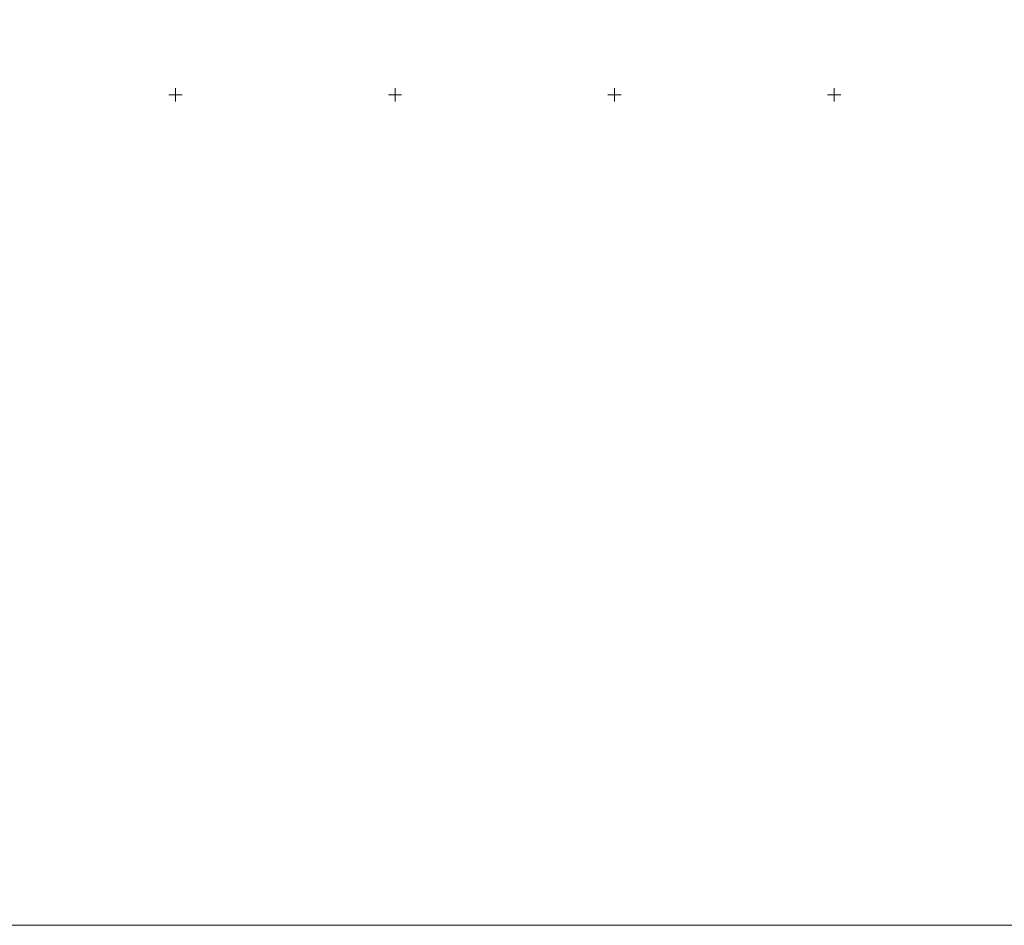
# Model space of a CAD drawing. Header units: millimetres. Extents: x 366033 to 446362, y 4247208 to 4265071.
# Tile 23 of 159: x 435274 to 435498, y 4250983 to 4251190. Entities that reach past the tile are written whole.
import ezdxf

# ---------------------------------------------------------------- set-up
doc = ezdxf.new("R2010")
doc.units = ezdxf.units.MM
doc.layers.add('GEODS_POINT_GRID#_B', color=7, linetype='Continuous', true_color=0x000000)

# ---------------------------------------------------------------- blocks, each defined once
blk = doc.blocks.new('CrossCoord_m1')
at = {"layer": 'GEODS_POINT_GRID#_B', "color": 3, "lineweight": 20, "true_color": 0x00ff00, "flags": 128}
for points in [[(-3, 0), (3, 0)], [(0, 3), (0, -3)]]:
    blk.add_lwpolyline(points, dxfattribs=at)

msp = doc.modelspace()

# ---------------------------------------------------------------- linework, layer by layer
at = {"color": 0, "lineweight": 0}
msp.add_lwpolyline([(435038.423, 4251402.315), (435715.111, 4251403.49), (435715.111, 4250983.49), (435038.423, 4250983.49)], close=True, dxfattribs=at)

# ---------------------------------------------------------------- block references
at = {"layer": 'GEODS_POINT_GRID#_B', "color": 3, "true_color": 0x00ff00, "xscale": 0.5, "yscale": 0.5, "zscale": 0.5}
for p in [(435309.469, 4251172.756, -714.377), (435359.469, 4251172.756, -714.377), (435409.469, 4251172.756, -714.377), (435459.469, 4251172.756, -714.377)]:
    msp.add_blockref('CrossCoord_m1', p, dxfattribs=at)

doc.saveas('drawing.dxf')
